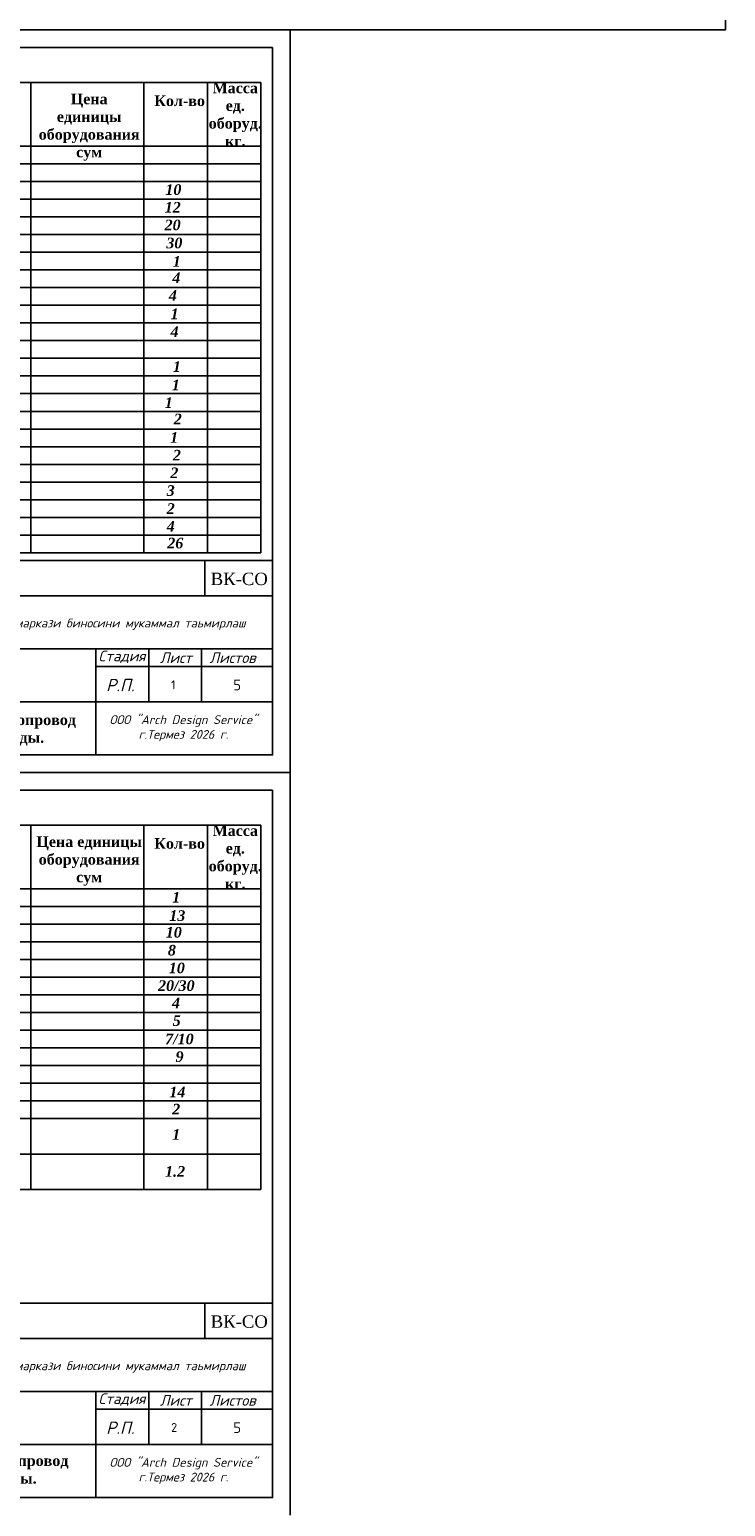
# Model space of a CAD drawing. Extents: x 4114239 to 5838486, y 780458 to 1383318.
# Tile 170 of 231: x 4470286 to 4489956, y 1215546 to 1257307. Entities that reach past the tile are written whole.
import ezdxf

# ---------------------------------------------------------------- set-up
doc = ezdxf.new("R2010")
doc.units = 0
doc.header["$MEASUREMENT"] = 0
doc.layers.add('ФВС-3', color=7, linetype='Continuous', lineweight=25)
doc.styles.add('MyStyle', font='isocpeur.ttf', dxfattribs={"height": 400})
doc.styles.add('OOO-Kazar', font='txt')

msp = doc.modelspace()

# ---------------------------------------------------------------- linework, layer by layer
for p, q in [((4447956.0865, 1257295.9427), (4477656.0865, 1257295.9427)), ((4477656.0865, 1257295.9427), (4477656.0865, 1236295.9427)), ((4449956.0865, 1256795.9427), (4477156.0865, 1256795.9427)), ((4477156.0865, 1256795.9427), (4477156.0865, 1236795.9427)), ((4450320.5577, 1255811.1989), (4476820.5577, 1255811.1989)), ((4470320.5577, 1242511.1989), (4470320.5577, 1255811.1989)), ((4473520.5577, 1242511.1989), (4473520.5577, 1255811.1989)), ((4475320.5577, 1242511.1989), (4475320.5577, 1255811.1989)), ((4476820.5577, 1242511.1989), (4476820.5577, 1255811.1989)), ((4450320.5577, 1254011.1989), (4476820.5577, 1254011.1989)), ((4450320.5577, 1253511.1989), (4476820.5577, 1253511.1989)), ((4450320.5577, 1253011.1989), (4476820.5577, 1253011.1989)), ((4450320.5577, 1252511.1989), (4476820.5577, 1252511.1989)), ((4450320.5577, 1252011.1989), (4476820.5577, 1252011.1989)), ((4450320.5577, 1251511.1989), (4476820.5577, 1251511.1989)), ((4450320.5577, 1251011.1989), (4476820.5577, 1251011.1989)), ((4450320.5577, 1250511.1989), (4476820.5577, 1250511.1989)), ((4450320.5577, 1250011.1989), (4476820.5577, 1250011.1989)), ((4450320.5577, 1249511.1989), (4476820.5577, 1249511.1989)), ((4450320.5577, 1249011.1989), (4476820.5577, 1249011.1989)), ((4450320.5577, 1248511.1989), (4476820.5577, 1248511.1989)), ((4450320.5577, 1248011.1989), (4476820.5577, 1248011.1989)), ((4450320.5577, 1247511.1989), (4476820.5577, 1247511.1989)), ((4450320.5577, 1247011.1989), (4476820.5577, 1247011.1989)), ((4450320.5577, 1246511.1989), (4476820.5577, 1246511.1989)), ((4450320.5577, 1246011.1989), (4476820.5577, 1246011.1989)), ((4450320.5577, 1245511.1989), (4476820.5577, 1245511.1989)), ((4450320.5577, 1245011.1989), (4476820.5577, 1245011.1989)), ((4450320.5577, 1244511.1989), (4476820.5577, 1244511.1989)), ((4450320.5577, 1244011.1989), (4476820.5577, 1244011.1989)), ((4450320.5577, 1243511.1989), (4476820.5577, 1243511.1989)), ((4450320.5577, 1243011.1989), (4476820.5577, 1243011.1989)), ((4450320.5577, 1242511.1989), (4476820.5577, 1242511.1989)), ((4477156.0865, 1236795.9427), (4449956.0865, 1236795.9427)), ((4477656.0865, 1236295.9427), (4447956.0865, 1236295.9427)), ((4447956.0865, 1236295.9427), (4477656.0865, 1236295.9427)), ((4447956.0865, 1236295.9427), (4477656.0865, 1236295.9427)), ((4477656.0865, 1236295.9427), (4477656.0865, 1215295.9427)), ((4449956.0865, 1235795.9427), (4477156.0865, 1235795.9427)), ((4477156.0865, 1235795.9427), (4477156.0865, 1215795.9427)), ((4450320.5577, 1234811.1989), (4476820.5577, 1234811.1989)), ((4470320.5577, 1224511.1989), (4470320.5577, 1234811.1989)), ((4473520.5577, 1224511.1989), (4473520.5577, 1234811.1989)), ((4475320.5577, 1224511.1989), (4475320.5577, 1234811.1989)), ((4476820.5577, 1224511.1989), (4476820.5577, 1234811.1989)), ((4450320.5577, 1233011.1989), (4476820.5577, 1233011.1989)), ((4450320.5577, 1232511.1989), (4476820.5577, 1232511.1989)), ((4450320.5577, 1232011.1989), (4476820.5577, 1232011.1989)), ((4450320.5577, 1231511.1989), (4476820.5577, 1231511.1989)), ((4450320.5577, 1231011.1989), (4476820.5577, 1231011.1989)), ((4450320.5577, 1230511.1989), (4476820.5577, 1230511.1989)), ((4450320.5577, 1230011.1989), (4476820.5577, 1230011.1989)), ((4450320.5577, 1229511.1989), (4476820.5577, 1229511.1989)), ((4450320.5577, 1229011.1989), (4476820.5577, 1229011.1989)), ((4450320.5577, 1228511.1989), (4476820.5577, 1228511.1989)), ((4450320.5577, 1228011.1989), (4476820.5577, 1228011.1989)), ((4450320.5577, 1227511.1989), (4476820.5577, 1227511.1989)), ((4450320.5577, 1227011.1989), (4476820.5577, 1227011.1989)), ((4450320.5577, 1226511.1989), (4476820.5577, 1226511.1989)), ((4450320.5577, 1225511.1989), (4476820.5577, 1225511.1989)), ((4450320.5577, 1224511.1989), (4476820.5577, 1224511.1989)), ((4477156.0865, 1215795.9427), (4449956.0865, 1215795.9427))]:
    msp.add_line(p, q)
at = {"color": 7, "linetype": 'Continuous'}
for p, q in [((4458656.0865, 1242295.9427), (4477156.0865, 1242295.9427)), ((4465156.0865, 1241295.9427), (4477156.0865, 1241295.9427)), ((4465156.0865, 1239795.9427), (4477156.0865, 1239795.9427)), ((4472156.0865, 1239795.9427), (4472156.0865, 1236795.9427)), ((4473656.0865, 1238295.9427), (4473656.0865, 1239795.9427)), ((4475150.2488, 1238295.9427), (4475150.2488, 1239795.9427)), ((4472156.0865, 1239295.9427), (4477156.0865, 1239295.9427)), ((4465156.0865, 1238295.9427), (4477156.0865, 1238295.9427)), ((4458656.0865, 1221295.9427), (4477156.0865, 1221295.9427)), ((4465156.0865, 1220295.9427), (4477156.0865, 1220295.9427)), ((4465156.0865, 1218795.9427), (4477156.0865, 1218795.9427)), ((4472156.0865, 1218795.9427), (4472156.0865, 1215795.9427)), ((4473656.0865, 1217295.9427), (4473656.0865, 1218795.9427)), ((4475150.2488, 1217295.9427), (4475150.2488, 1218795.9427)), ((4472156.0865, 1218295.9427), (4477156.0865, 1218295.9427)), ((4465156.0865, 1217295.9427), (4477156.0865, 1217295.9427))]:
    msp.add_line(p, q, dxfattribs=at)
at = {"linetype": 'ByBlock', "ltscale": 0.1}
for p, q in [((4475236.0873, 1242295.9427), (4475236.0873, 1241295.9427)), ((4475236.0873, 1221295.9427), (4475236.0873, 1220295.9427))]:
    msp.add_line(p, q, dxfattribs=at)
at = {"color": 7, "ltscale": 10}
msp.add_lwpolyline([(4447956.0865, 1257295.9427), (4489956.0865, 1257295.9427), (4489956.0865, 1286995.9427), (4447956.0865, 1286995.9427)], close=True, dxfattribs=at)
at = {"linetype": 'ByBlock', "ltscale": 0.1}
for points in [[(4458656.0865, 1242295.9427), (4477156.0865, 1242295.9427), (4477156.0865, 1236795.9427), (4458656.0865, 1236795.9427)], [(4458656.0865, 1221295.9427), (4477156.0865, 1221295.9427), (4477156.0865, 1215795.9427), (4458656.0865, 1215795.9427)]]:
    msp.add_lwpolyline(points, close=True, dxfattribs=at)

# ---------------------------------------------------------------- texts
at = {"char_height": 300}
for s, insert, width, attachment_point in [('{\\fTimes New Roman|b1|i0|c204|p18;Масса \\Pед.\\Pоборуд.\\Pкг.}', (4476100.7471, 1255806.3077), 2018.588366, 2), ('{\\fTimes New Roman|b1|i0|c204|p18;Цена единицы оборудования\\Pсум}', (4471971.6982, 1255494.1916), 2969.873615, 2), ('{\\fTimes New Roman|b1|i0|c204|p18;Кол-во}', (4473812.0784, 1255443.753), 1883.376158, 1), ('{\\fTimes New Roman|b1|i1|c0|p18;10}', (4474124.9585, 1252931.7262), 534.570966, 1), ('{\\fTimes New Roman|b1|i1|c0|p18;12}', (4474106.8306, 1252431.7262), 1011.452711, 1), ('{\\fTimes New Roman|b1|i1|c0|p18;20}', (4474103.2639, 1251931.7262), 981.282998, 1), ('{\\fTimes New Roman|b1|i1|c0|p18;30}', (4474152.0389, 1251422.061), 969.973306, 1), ('{\\fTimes New Roman|b1|i1|c0|p18;1}', (4474333.3084, 1250898.636), 777.549387, 1), ('{\\fTimes New Roman|b1|i1|c0|p18;4}', (4474272.4513, 1248916.8694), 409.542109, 1), ('{\\fTimes New Roman|b1|i1|c0|p18;1}', (4474307.3867, 1247406.691), 438.400144, 1), ('{\\fTimes New Roman|b1|i1|c0|p18;1}', (4474107.3867, 1246906.691), 438.400144, 1), ('{\\fTimes New Roman|b1|i1|c0|p18;2}', (4474362.3202, 1246444.3475), 316.451728, 1), ('{\\fTimes New Roman|b1|i1|c0|p18;1}', (4474259.7956, 1245922.3029), 339.837837, 1), ('{\\fTimes New Roman|b1|i1|c0|p18;2}', (4474337.345, 1245422.3029), 339.837837, 1), ('{\\fTimes New Roman|b1|i1|c0|p18;2}', (4474265.0208, 1244922.3029), 339.837837, 1), ('{\\fTimes New Roman|b1|i1|c0|p18;3}', (4474162.3354, 1244422.3029), 445.321557, 1), ('{\\fTimes New Roman|b1|i1|c0|p18;2}', (4474163.9596, 1243913.0804), 300.991917, 1), ('{\\fTimes New Roman|b1|i1|c0|p18;4}', (4474163.9596, 1243413.0804), 300.991917, 1), ('{\\fTimes New Roman|b1|i1|c0|p18;26}', (4474178.4701, 1242936.134), 300.991917, 1), ('{\\fTimes New Roman|b1|i0|c204|p18;Внутренний водопровод холодной воды.}', (4469102.9003, 1237940.0878), 5858.132165, 2), ('{\\fTimes New Roman|b1|i0|c204|p18;Цена единицы оборудования\\Pсум}', (4471971.6982, 1234494.1916), 3114.037266, 2), ('{\\fTimes New Roman|b1|i0|c204|p18;Масса \\Pед.\\Pоборуд.\\Pкг.}', (4476100.7471, 1234806.3077), 2018.588366, 2), ('{\\fTimes New Roman|b1|i0|c204|p18;Кол-во}', (4473812.0784, 1234443.753), 1883.376158, 1), ('{\\fTimes New Roman|b1|i1|c0|p18;1}', (4474318.0096, 1232922.3029), 339.837837, 1), ('{\\fTimes New Roman|b1|i1|c0|p18;13}', (4474236.1871, 1232404.2309), 569.833477, 1), ('{\\fTimes New Roman|b1|i1|c0|p18;10}', (4474136.6627, 1231932.1881), 390.609687, 1), ('{\\fTimes New Roman|b1|i1|c0|p18;8}', (4474194.7265, 1231424.7763), 384.261943, 1), ('{\\fTimes New Roman|b1|i1|c0|p18;10}', (4474222.2908, 1230923.5935), 680.677159, 1), ('{\\fTimes New Roman|b1|i1|c0|p18;20/30}', (4473918.2827, 1230423.5935), 680.677159, 1), ('{\\fTimes New Roman|b1|i1|c0|p18;4}', (4474312.6931, 1229934.906), 446.835616, 1), ('{\\fTimes New Roman|b1|i1|c0|p18;5}', (4474332.6693, 1229434.906), 318.968481, 1), ('{\\fTimes New Roman|b1|i1|c0|p18;7/10}', (4474118.6453, 1228913.7049), 318.968481, 1), ('{\\fTimes New Roman|b1|i1|c0|p18;9}', (4474412.4572, 1228414.9106), 172.900625, 1), ('{\\fTimes New Roman|b1|i1|c0|p18;14}', (4474237.9143, 1227415.5735), 602.473633, 1), ('{\\fTimes New Roman|b1|i1|c0|p18;2}', (4474318.0885, 1226930.1263), 315.954831, 1), ('{\\fTimes New Roman|b1|i1|c0|p18;1}', (4474318.0885, 1226214.0476), 315.954831, 1), ('{\\fTimes New Roman|b1|i0|c204|p18;Внутренний водопровод холодной воды.}', (4468890.8309, 1216991.9794), 5858.132165, 2)]:
    msp.add_mtext(s, dxfattribs=dict(at, insert=insert, width=width, attachment_point=attachment_point))
at = {"color": 0, "char_height": 300, "attachment_point": 1}
for s, insert, width in [('{\\fTimes New Roman|b1|i1|c0|p18;4}', (4474322.1158, 1250436.2134), 1014.017704), ('{\\fTimes New Roman|b1|i1|c0|p18;4}', (4474223.2688, 1249936.2134), 1014.017704), ('{\\fTimes New Roman|b1|i1|c0|p18;1.2}', (4474116.6609, 1225170.2654), 481.63683)]:
    msp.add_mtext(s, dxfattribs=dict(at, insert=insert, width=width))
at = {"attachment_point": 1}
for s, insert, char_height in [('{\\fTimes New Roman|b1|i1|c0|p18;1}', (4474272.4513, 1249416.8694), 300), ('{\\fTimes New Roman|b1|i1|c0|p18;1}', (4474337.3867, 1247926.691), 300), ('{\\fTimes New Roman|b0|i0|c204|p18;ВК-СО}', (4475406.2542, 1241948.8797), 350), ('{\\fTimes New Roman|b0|i0|c204|p18;ВК-СО}', (4475406.2542, 1220948.8797), 350)]:
    msp.add_mtext(s, dxfattribs=dict(at, insert=insert, char_height=char_height))
at = {"attachment_point": 1, "style": 'MyStyle'}
for s, width, insert, char_height in [('1', 541.266485, (4474287.5797, 1238904.1547), 250), ('5', 968.847201, (4476046.1817, 1238923.7532), 300), ('2', 541.266485, (4474287.5797, 1217904.1547), 250), ('5', 968.847201, (4476046.1817, 1217923.7532), 300)]:
    msp.add_mtext_dynamic_manual_height_columns(s, width=width, gutter_width=1250, heights=[0], dxfattribs=dict(at, insert=insert, char_height=char_height))
at = {"layer": 'ФВС-3', "linetype": 'Continuous', "lineweight": 5, "char_height": 250, "attachment_point": 8, "style": 'OOO-Kazar'}
for s, insert in [('{\\fISOCPEUR|b0|i1|c204|p34;Термиз шахар Келажак маркази биносини мукаммал таьмирлаш\\P  }', (4471255.7473, 1239914.5288)), ('{\\fISOCPEUR|b0|i1|c204|p34;ООО "Arch Design Service"\\Pг.Термез 20\\fISOCPEUR|b0|i1|c0|p34;26\\fISOCPEUR|b0|i1|c204|p34; г.\\P  }', (4474634.9793, 1236767.0953)), ('{\\fISOCPEUR|b0|i1|c204|p34;Термиз шахар Келажак маркази биносини мукаммал таьмирлаш\\P  }', (4471255.7473, 1218914.5288)), ('{\\fISOCPEUR|b0|i1|c204|p34;ООО "Arch Design Service"\\Pг.Термез 20\\fISOCPEUR|b0|i1|c0|p34;26\\fISOCPEUR|b0|i1|c204|p34; г.\\P  }', (4474634.9793, 1215767.0953))]:
    msp.add_mtext(s, dxfattribs=dict(at, insert=insert))
at = {"layer": 'ФВС-3', "color": 0, "linetype": 'Continuous', "lineweight": 5, "attachment_point": 8, "style": 'OOO-Kazar'}
for s, insert, char_height in [('{\\fISOCPEUR|b0|i1|c204|p34;Стадия}', (4472897.2233, 1239395.9427), 300), ('{\\fISOCPEUR|b0|i1|c204|p34;Лист }', (4474421.443, 1239395.9427), 300), ('{\\fISOCPEUR|b0|i1|c204|p34;Листов }', (4476025.4502, 1239395.9427), 300), ('{\\fISOCPEUR|b0|i1|c204|p34;Р.П.}', (4472851.9548, 1238595.9427), 350), ('{\\fISOCPEUR|b0|i1|c204|p34;Стадия}', (4472897.2233, 1218395.9427), 300), ('{\\fISOCPEUR|b0|i1|c204|p34;Лист }', (4474421.443, 1218395.9427), 300), ('{\\fISOCPEUR|b0|i1|c204|p34;Листов }', (4476025.4502, 1218395.9427), 300), ('{\\fISOCPEUR|b0|i1|c204|p34;Р.П.}', (4472851.9548, 1217595.9427), 350)]:
    msp.add_mtext(s, dxfattribs=dict(at, insert=insert, char_height=char_height))

doc.saveas('drawing.dxf')
